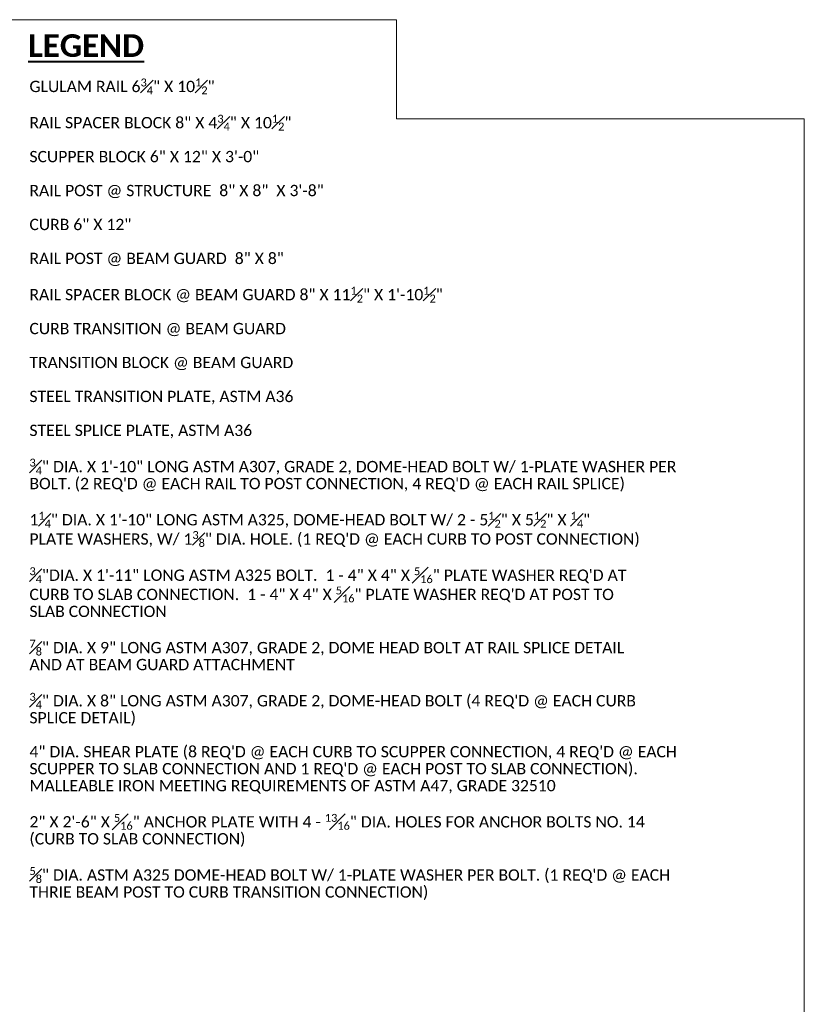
# Model space of a CAD drawing. Extents: x -5974 to 351486, y -5119268 to 204.
# Tile 9 of 9: x -1045 to -941, y -2301 to -2171. Entities that reach past the tile are written whole.
import ezdxf

# ---------------------------------------------------------------- set-up
doc = ezdxf.new("R2010")
doc.units = 0
doc.header["$MEASUREMENT"] = 0
doc.layers.add('B_ANNO_NOPLOT', color=47, linetype='Continuous', lineweight=18, plot=False)
doc.layers.add('B_ANNO_TEXT', color=7, linetype='Continuous', lineweight=18)
doc.layers.add('B_ANNO_TEXT_TITLE', color=7, linetype='Continuous', lineweight=40)
doc.styles.add('Annotative', font='calibri.ttf', dxfattribs={"height": 0.0625})
doc.styles.add('Title', font='calibrib.ttf', dxfattribs={"height": 0.125})

# ---------------------------------------------------------------- blocks, each defined once
blk = doc.blocks.new('INS_RAILTIMBERDET_BASE')
at = {"layer": 'B_ANNO_NOPLOT', "flags": 128}
blk.add_lwpolyline([(0, 0), (0, 252), (323.92766, 252), (323.92766, 238.85516), (378, 238.85516), (378, 40.49961), (316.57075, 40.49961), (316.57075, 0)], close=True, dxfattribs=at)
at = {"layer": 'B_ANNO_TEXT', "insert": (275.24022, 244.19678, -0.84225), "char_height": 1.5, "width": 114.451269, "attachment_point": 1, "line_spacing_factor": 0.9, "style": 'Annotative'}
blk.add_mtext('\\A1;GLULAM RAIL 6{\\H0.7x;\\S3#4;}" X 10{\\H0.7x;\\S1#2;}"\\P \\PRAIL SPACER BLOCK 8" X 4{\\H0.7x;\\S3#4;}" X 10{\\H0.7x;\\S1#2;}"\\P \\PSCUPPER BLOCK 6" X 12" X 3\'-0"\\P \\PRAIL POST @ STRUCTURE  8" X 8"  X 3\'-8"\\P \\PCURB 6" X 12"\\P \\PRAIL POST @ BEAM GUARD  8" X 8"\\P \\PRAIL SPACER BLOCK @ BEAM GUARD 8" X 11{\\H0.7x;\\S1#2;}" X 1\'-10{\\H0.7x;\\S1#2;}"\\P \\PCURB TRANSITION @ BEAM GUARD\\P \\PTRANSITION BLOCK @ BEAM GUARD\\P \\PSTEEL TRANSITION PLATE, ASTM A36\\P \\PSTEEL SPLICE PLATE, ASTM A36\\P \\P{\\H0.7x;\\S3#4;}" DIA. X 1\'-10" LONG ASTM A307, GRADE 2, DOME-HEAD BOLT W/ 1-PLATE WASHER PER\\PBOLT.^I(2 REQ\'D @ EACH RAIL TO POST CONNECTION, 4 REQ\'D @ EACH RAIL SPLICE)\\P \\P1{\\H0.7x;\\S1#4;}" DIA. X 1\'-10" LONG ASTM A325, DOME-HEAD BOLT W/ 2 - 5{\\H0.7x;\\S1#2;}" X 5{\\H0.7x;\\S1#2;}" X {\\H0.7x;\\S1#4;}"\\PPLATE WASHERS, W/ 1{\\H0.7x;\\S3#8;}" DIA. HOLE. (1 REQ\'D @ EACH CURB TO POST CONNECTION)\\P \\P{\\H0.7x;\\S3#4;}"DIA. X 1\'-11" LONG ASTM A325 BOLT.  1 - 4" X 4" X {\\H0.7x;\\S5#16;}" PLATE WASHER REQ\'D AT\\PCURB TO SLAB CONNECTION.  1 - 4" X 4" X {\\H0.7x;\\S5#16;}" PLATE WASHER REQ\'D AT POST TO\\PSLAB CONNECTION\\P \\P{\\H0.7x;\\S7#8;}" DIA. X 9" LONG ASTM A307, GRADE 2, DOME HEAD BOLT AT RAIL SPLICE DETAIL\\PAND AT BEAM GUARD ATTACHMENT\\P \\P{\\H0.7x;\\S3#4;}" DIA. X 8" LONG ASTM A307, GRADE 2, DOME-HEAD BOLT (4 REQ\'D @ EACH CURB\\PSPLICE DETAIL)\\P \\P4" DIA. SHEAR PLATE (8 REQ\'D @ EACH CURB TO SCUPPER CONNECTION, 4 REQ\'D @ EACH\\PSCUPPER TO SLAB CONNECTION AND 1 REQ\'D @ EACH POST TO SLAB CONNECTION).\\PMALLEABLE IRON MEETING REQUIREMENTS OF ASTM A47, GRADE 32510\\P \\P2" X 2\'-6" X {\\H0.7x;\\S5#16;}" ANCHOR PLATE WITH 4 - {\\H0.7x;\\S13#16;}" DIA. HOLES FOR ANCHOR BOLTS NO. 14\\P(CURB TO SLAB CONNECTION)\\P \\P{\\H0.7x;\\S5#8;}" DIA. ASTM A325 DOME-HEAD BOLT W/ 1-PLATE WASHER PER BOLT. (1 REQ\'D @ EACH\\PTHRIE BEAM POST TO CURB TRANSITION CONNECTION)', dxfattribs=at)
at = {"layer": 'B_ANNO_TEXT_TITLE', "insert": (275.056, 250.06518, -0.84225), "char_height": 3, "width": 20.8090617, "attachment_point": 1, "style": 'Title'}
blk.add_mtext('{\\LLEGEND}', dxfattribs=at)

msp = doc.modelspace()

# ---------------------------------------------------------------- block references
msp.add_blockref('INS_RAILTIMBERDET_BASE', (-1318.86, -2422.61))

doc.saveas('drawing.dxf')
